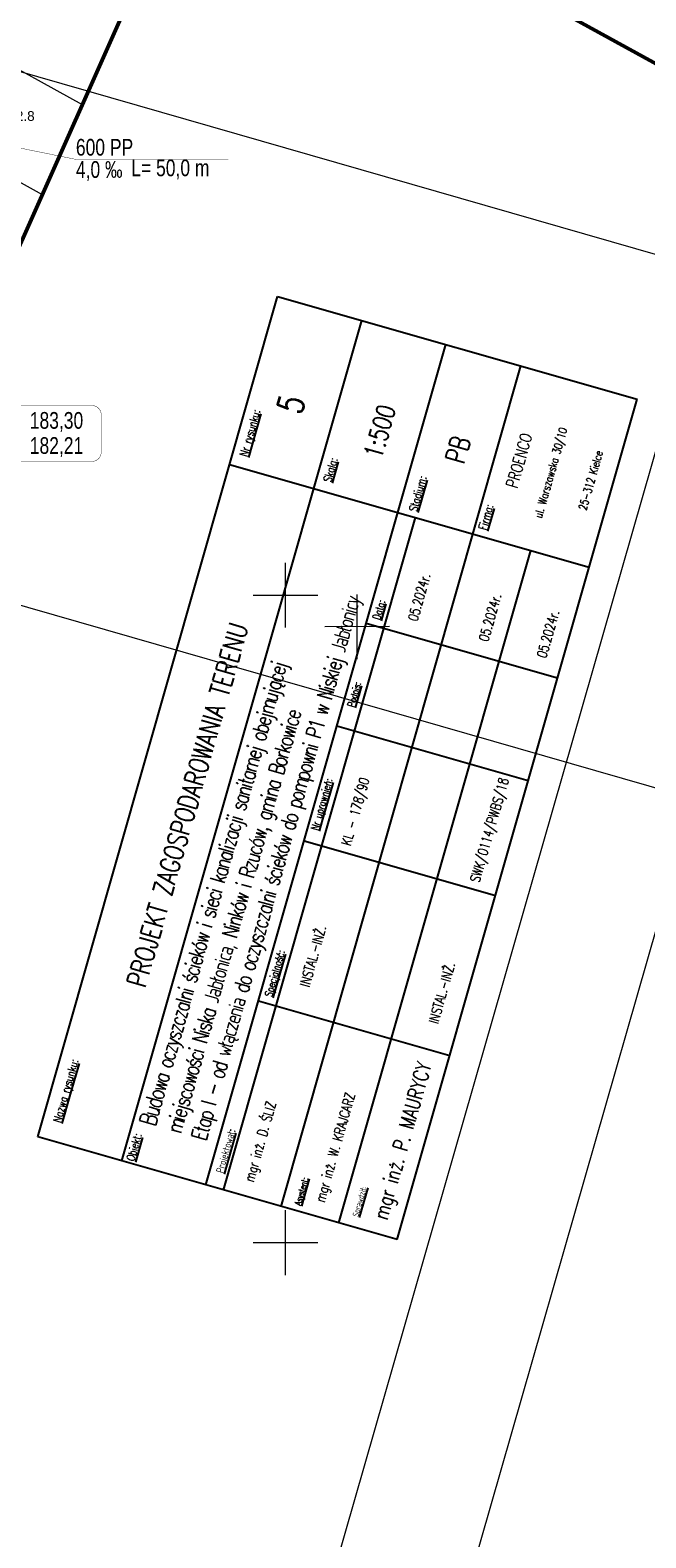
# Model space of a CAD drawing. Header units: metres. Extents: x 7482748 to 7484637, y 5684406 to 5687014.
# Tile 157 of 180: x 7483624 to 7483671, y 5686573 to 5686689. Entities that reach past the tile are written whole.
import ezdxf
from ezdxf.lldxf.tags import DXFTag

# ---------------------------------------------------------------- set-up
doc = ezdxf.new("R2010")
doc.units = ezdxf.units.M
doc.header["$MEASUREMENT"] = 0
doc.linetypes.add('1', pattern=[1.5, 1, -0.5])
for name, color, linetype, lineweight in [('.k deszczowa', 200, 'Continuous', 50), ('_Dzialki', 7, 'Continuous', 0), ('_Podzial_sekcyjny_krzyze', 7, '1', 13), ('_Zakres2', 7, 'Continuous', 0), ('TABELKI', 7, 'Continuous', 25)]:
    doc.layers.add(name, color=color, linetype=linetype, lineweight=lineweight)
doc.layers.add('_ramki_nieplotowane', color=7, linetype='Continuous', lineweight=0, plot=False)
doc.layers.add('IS_Opisy_działek_Net', color=7, linetype='SOLID', true_color=0x000000)
doc.layers.add('IS_Węzeł_sieci_kanalizacyjnej_-_opisy', color=7, linetype='Continuous')
doc.layers.add('RTPW01_G', color=7, linetype='Continuous', lineweight=13, transparency=0.25)
doc.styles.get("Standard").update_dxf_attribs({"font": 'simplex.shx', "width": 0.75})
doc.styles.add('Style-Arial', font='arial.ttf')
tags = doc.linetypes.add('SOLID', pattern=[10, 10, 0]).pattern_tags.tags
tags[6:7] = [DXFTag(74, 4), DXFTag(75, 0), DXFTag(340, '0'), DXFTag(46, 0.0), DXFTag(50, 0.0), DXFTag(44, 0.0), DXFTag(45, 0.0)]
tags[4:5] = [DXFTag(74, 4), DXFTag(75, 0), DXFTag(340, '0'), DXFTag(46, 0.0), DXFTag(50, 0.0), DXFTag(44, 0.0), DXFTag(45, 0.0)]

msp = doc.modelspace()

# ---------------------------------------------------------------- linework, layer by layer
at = {"layer": '_Dzialki', "color": 96, "linetype": 'Continuous', "true_color": 0x008000, "flags": 128}
for points in [[(7483602.89, 5686697.15), (7483627.58, 5686683.5)], [(7483600.43, 5686689.86), (7483624.49, 5686676.56)]]:
    msp.add_lwpolyline(points, dxfattribs=at)
at = {"layer": '_Podzial_sekcyjny_krzyze', "linetype": 'Continuous'}
for p, q in [((7483643.29601, 5686643.10315), (7483643.29601, 5686648.10315)), ((7483640.79601, 5686645.60315), (7483645.79601, 5686645.60315)), ((7483648.82428, 5686640.67226), (7483648.81621, 5686645.67225)), ((7483651.32025, 5686643.17629), (7483646.32025, 5686643.16822)), ((7483643.29601, 5686593.10315), (7483643.29601, 5686598.10315)), ((7483640.79601, 5686595.60315), (7483645.79601, 5686595.60315))]:
    msp.add_line(p, q, dxfattribs=at)
at = {"layer": '_ramki_nieplotowane', "color": 3, "linetype": 'Continuous', "lineweight": 0, "flags": 128}
for points in [[(7483413.23, 5687014.08), (7483331.2, 5686728.62), (7483735.34, 5686612.49), (7483817.37, 5686897.94), (7483413.23, 5687014.08)], [(7483724.51, 5686839.85), (7483642.48, 5686554.39), (7484046.62, 5686438.25), (7484128.65, 5686723.71), (7483724.51, 5686839.85)], [(7483284.2, 5686345.82), (7483569.66, 5686263.79), (7483685.79, 5686667.94), (7483400.34, 5686749.97), (7483284.2, 5686345.82)]]:
    msp.add_lwpolyline(points, close=True, dxfattribs=at)
at = {"layer": '_Zakres2', "color": 250, "linetype": 'Continuous', "lineweight": 53, "flags": 128}
msp.add_lwpolyline([(7483915.91, 5686553.86), (7483745.11, 5686646.52), (7483637.42, 5686705.59), (7483616.75, 5686659.2), (7483605.81, 5686633.42), (7483585.13, 5686572.13)], dxfattribs=at)
at = {"layer": 'IS_Węzeł_sieci_kanalizacyjnej_-_opisy', "color": 200, "linetype": 'SOLID', "ltscale": 0.01, "const_width": 0.03}
msp.add_lwpolyline([(7483597.27935, 5686685.30859), (7483627.08728, 5686679.26472), (7483638.86086, 5686679.26472)], dxfattribs=at)
msp.add_lwpolyline([(7483615.61299, 5686655.93846), (7483628.32299, 5686655.93846, 0.414214), (7483629.04299, 5686656.65846), (7483629.04299, 5686659.53846, 0.414214), (7483628.32299, 5686660.25846), (7483615.61299, 5686660.25846, 0.414214), (7483614.89299, 5686659.53846), (7483614.89299, 5686656.65846, 0.414214), (7483615.61299, 5686655.93846)], format="xyb", dxfattribs=at)
at = {"layer": 'TABELKI'}
for p, q in [((7483624.14725, 5686603.76633), (7483642.67928, 5686668.68492)), ((7483642.67928, 5686668.68492), (7483670.46321, 5686660.75356)), ((7483630.64445, 5686601.91161), (7483649.17648, 5686666.83019)), ((7483637.14166, 5686600.05688), (7483655.67368, 5686664.97547)), ((7483642.96042, 5686598.39582), (7483661.49245, 5686663.31441)), ((7483651.93118, 5686595.83498), (7483670.46321, 5686660.75356)), ((7483638.97264, 5686655.7004), (7483666.75658, 5686647.76904)), ((7483638.50573, 5686599.66748), (7483653.33112, 5686651.60155)), ((7483647.41629, 5686597.12829), (7483662.24168, 5686649.06236)), ((7483649.60459, 5686643.42976), (7483664.3192, 5686639.2308)), ((7483647.2627, 5686635.51137), (7483662.05264, 5686631.29091)), ((7483644.65412, 5686626.65879), (7483659.51939, 5686622.41684)), ((7483641.19996, 5686614.27329), (7483655.9899, 5686610.05285)), ((7483651.93118, 5686595.83498), (7483624.14725, 5686603.76633)), ((7483651.93118, 5686595.83498), (7483624.14725, 5686603.76633))]:
    msp.add_line(p, q, dxfattribs=at)

# ---------------------------------------------------------------- texts
at = {"layer": '.k deszczowa', "linetype": 'Continuous', "char_height": 1.2888}
for s, insert, attachment_point in [('{\\fArial|b0|i0|c238|p34;600 PP}', (7483627.08728, 5686679.53832), 7), ('\\fArial|b0|i0;L= 50,0 m', (7483631.36954, 5686679.25434), 1), ('{\\fArial|b0|i0|c238|p34;4,0 ‰}', (7483627.08728, 5686679.12792), 1), ('\\fArial|b0|i0;183,30', (7483623.52299, 5686658.22206), 7), ('\\fArial|b0|i0;182,21', (7483623.52299, 5686657.81166), 1)]:
    msp.add_mtext(s, dxfattribs=dict(at, insert=insert, attachment_point=attachment_point))
at = {"layer": 'IS_Opisy_działek_Net', "linetype": 'Continuous', "ltscale": 0.01, "char_height": 1.2888, "attachment_point": 7}
for insert in [(7483627.3983, 5686682.13), (7483637.8883, 5686681.13), (7483637.8883, 5686681.13)]:
    msp.add_mtext('\\fArial|b0|i0;', dxfattribs=dict(at, insert=insert))
at = {"layer": 'IS_Węzeł_sieci_kanalizacyjnej_-_opisy', "color": 18, "linetype": 'SOLID', "ltscale": 0.01, "true_color": 0x000000, "insert": (7483623.52299, 5686657.81166), "char_height": 1.2888, "attachment_point": 1}
msp.add_mtext('\\fArial|b0|i0;182,21', dxfattribs=at)
at = {"layer": 'RTPW01_G', "linetype": 'Continuous', "lineweight": 13, "style": 'Style-Arial'}
msp.add_text('182.8', height=0.75, dxfattribs=at).set_placement((7483621.28, 5686682.24))
at = {"layer": 'TABELKI', "lineweight": 25, "attachment_point": 1, "rotation": 74.0677764}
for s, insert, char_height, width in [('\\pt40.947;{\\T0.85;Budo\\H0.92308x;wa oczyszczalni ścieków i sieci kanalizacji sanitarnej obejmującej\\Pmiejscowości Niska Jabłonica, Ninków i Rzuców, gmina Borkowice\\PEtap I - od włączenia do oczyszczalni ścieków do pompowni P1 w Niskiej Jabłonicy}', (7483631.96588, 5686604.87987), 1.3, 96.2118497), ('5', (7483642.57535, 5686660.01646), 2, 35.5050786), ('{\\fsimplex.shx|b0|i0|c238|p0;1:500}', (7483649.31849, 5686656.44739), 1.43325, 35.5050786), ('{\\Fsimplex|c238;PB}', (7483655.62052, 5686656.07491), 1.5, 35.5050786), ('PROJEKT ZAGOSPODAROWANIA TERENU', (7483631.00379, 5686615.64708), 1.5, 58.9808155), ('05.2024r.', (7483652.736, 5686643.75147), 0.767813, 53.6725421), ('05.2024r.', (7483658.21334, 5686642.18788), 0.767813, 53.6725421), ('05.2024r.', (7483662.69425, 5686640.90873), 0.767813, 53.6725421), ('SWK/0114/PWBS/18', (7483657.52833, 5686623.58149), 0.7678125, 53.6725421), ('{\\Fsimplex.shx|c238;KL - 178/90}', (7483647.57009, 5686626.42423), 0.7678125, 53.6725421), ('{\\Fsimplex.shx|c238;INSTAL.-INŻ.}', (7483644.3718, 5686615.50946), 0.7678125, 53.6725421), ('{\\Fsimplex.shx|c238;INSTAL.-INŻ.}', (7483654.33005, 5686612.66672), 0.7678125, 53.6725421), ('mgr inż. P. MAURYCY', (7483650.03832, 5686597.60038), 1.1594583, 41.2865709), ('{\\H0.6622x;mgr inż. W. KRAJCARZ}', (7483645.55741, 5686598.87953), 1.1594583, 41.2865709), ('{\\Fsimplex.shx|c238;\\H0.6622x;mgr inż. D. ŚLIZ}', (7483640.08007, 5686600.44312), 1.1594583, 41.2865709)]:
    msp.add_mtext(s, dxfattribs=dict(at, insert=insert, char_height=char_height, width=width))
at = {"layer": 'TABELKI', "attachment_point": 1, "rotation": 74.0677764}
for s, insert, char_height, width in [('{\\Fsimplex.shx|c238;\\LNr rysunku\\l:}', (7483639.71174, 5686656.44907), 0.63882, 25.6425568), ('{\\Fsimplex.shx|c238;ul. Warszawska 30/10}', (7483662.4903, 5686651.6873), 0.63063, 17.7525393), ('{\\Fsimplex.shx|c238;25-312 Kielce}', (7483665.93234, 5686652.29365), 0.63063, 17.7525393), ('{\\Fsimplex.shx|c238;\\LSkala\\l:}', (7483646.19234, 5686654.46649), 0.63882, 25.6425568), ('{\\Fsimplex.shx|c238;\\LStadium\\l:}', (7483652.8183, 5686652.19149), 0.63882, 25.6425568), ('{\\Fsimplex.shx|c238;\\LFirma\\l:}', (7483658.19838, 5686650.76518), 0.63882, 25.6425568), ('{\\Fsimplex.shx|c238;\\LData\\l:}', (7483650.01761, 5686643.82808), 0.58968, 23.6700524), ('{\\Fsimplex.shx|c238;\\LPodpis\\l:}', (7483648.07463, 5686637.07456), 0.54054, 23.6700524), ('{\\Fsimplex.shx|c238;\\LNr uprawnień\\l:}', (7483645.23418, 5686627.56923), 0.58968, 23.6700524), ('{\\Fsimplex.shx|c238;\\LSpecjalność\\l:}', (7483641.66573, 5686614.71002), 0.58968, 23.6700524), ('{\\Fsimplex.shx|c238;\\LNazwa rysunku\\l:}', (7483625.29488, 5686605.01651), 0.63882, 25.6425568), ('{\\Fsimplex.shx|c238;\\LProjektował\\l:}', (7483637.90132, 5686601.08931), 0.58968, 23.6700524), ('{\\Fsimplex.shx|c238;\\LObiekt\\l:}', (7483630.97429, 5686602.03021), 0.63882, 25.6425568), ('{\\fsimplex.shx|b0|i0|c238|p0;\\LAsystent:}', (7483643.98307, 5686598.58869), 0.4914, 19.7250437), ('{\\fsimplex.shx|b0|i0|c238|p0;\\LSprawdził:}', (7483648.45068, 5686597.69947), 0.4914, 19.7250437)]:
    msp.add_mtext(s, dxfattribs=dict(at, insert=insert, char_height=char_height, width=width))
at = {"layer": 'TABELKI', "lineweight": 30, "insert": (7483660.3214, 5686654.07121), "char_height": 0.9009, "width": 35.5050786, "attachment_point": 1, "rotation": 74.0677764}
msp.add_mtext('{\\Fsimplex.shx|c238;PROENCO}', dxfattribs=at)

doc.saveas('drawing.dxf')
